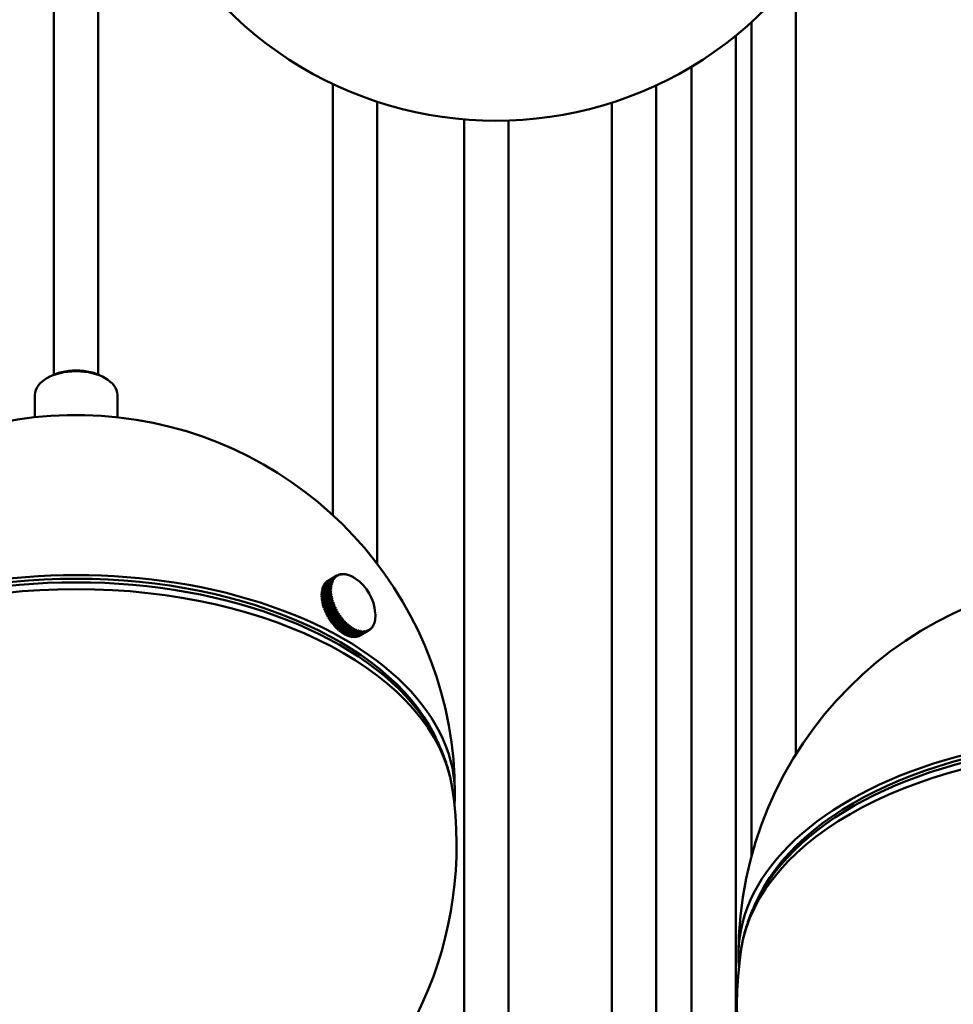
# Model space of a CAD drawing. Header units: millimetres. Extents: x 849 to 4035, y 828 to 3843.
# Tile 98 of 105: x 3631 to 3778, y 1560 to 1715. Entities that reach past the tile are written whole.
import ezdxf

# ---------------------------------------------------------------- set-up
doc = ezdxf.new("R2010")
doc.units = ezdxf.units.MM
doc.header["$LTSCALE"] = 15
doc.layers.add('Widoczne (ISO)', color=7, linetype='Continuous', lineweight=50)
doc.layers.add('Widoczne wąskie (ISO)', color=7, linetype='Continuous', lineweight=50)

msp = doc.modelspace()

# ---------------------------------------------------------------- linework, layer by layer
at = {"layer": 'Widoczne (ISO)'}
for p, q in [((3636.65, 2187.12), (3636.65, 1659.21)), ((3643.65, 2187.12), (3643.65, 1659.21)), ((3753.65, 1722.31), (3753.65, 1599.28)), ((3746.65, 1714.78), (3746.65, 1583.16)), ((3744.22, 1712.69), (3744.22, 1474.59)), ((3737.22, 1707.79), (3737.22, 1474.59)), ((3680.65, 1705.05), (3680.65, 1637.02)), ((3731.65, 1704.84), (3731.65, 1469.6)), ((3687.65, 1702.25), (3687.65, 1629.33)), ((3724.65, 1702.1), (3724.65, 1469.6)), ((3701.35, 1699.46), (3701.35, 1453.42)), ((3708.35, 1699.29), (3708.35, 1458.69)), ((3635.91, 1658.85), (3635.55, 1658.64)), ((3644.39, 1658.85), (3644.74, 1658.64)), ((3633.65, 1655.99), (3633.65, 1652.48)), ((3646.65, 1655.99), (3646.65, 1652.48)), ((3681.96, 1627.72), (3682, 1627.75)), ((3682.21, 1627.74), (3682.24, 1627.76)), ((3682.47, 1627.73), (3682.5, 1627.74)), ((3678.97, 1625.35), (3680.38, 1626.17)), ((3680.44, 1626.37), (3679.03, 1625.55)), ((3679.05, 1625.62), (3680.46, 1626.43)), ((3680.53, 1626.62), (3679.12, 1625.8)), ((3679.15, 1625.86), (3680.56, 1626.67)), ((3680.65, 1626.84), (3679.23, 1626.03)), ((3679.27, 1626.08), (3680.68, 1626.9)), ((3680.78, 1627.05), (3679.37, 1626.23)), ((3679.4, 1626.28), (3680.82, 1627.09)), ((3679.42, 1626.26), (3679.4, 1626.28)), ((3680.93, 1627.23), (3679.52, 1626.41)), ((3679.56, 1626.45), (3680.98, 1627.27)), ((3679.57, 1626.44), (3679.56, 1626.45)), ((3681.1, 1627.38), (3679.69, 1626.56)), ((3679.74, 1626.6), (3681.15, 1627.42)), ((3679.74, 1626.59), (3679.74, 1626.6)), ((3681.29, 1627.51), (3679.88, 1626.69)), ((3680.51, 1626.36), (3680.56, 1626.39)), ((3680.61, 1626.6), (3680.66, 1626.62)), ((3680.74, 1626.82), (3680.77, 1626.84)), ((3680.88, 1627.02), (3680.89, 1627.03)), ((3681.29, 1627.51), (3681.34, 1627.54)), ((3681.5, 1627.61), (3681.55, 1627.64)), ((3681.73, 1627.68), (3681.77, 1627.7)), ((3682.74, 1627.69), (3682.76, 1627.7)), ((3683.01, 1627.62), (3683.03, 1627.63)), ((3683.28, 1627.52), (3683.3, 1627.53)), ((3683.57, 1627.4), (3683.57, 1627.4)), ((3683.85, 1627.25), (3683.85, 1627.25)), ((3678.86, 1624.46), (3680.28, 1625.28)), ((3680.28, 1625.2), (3678.86, 1624.38)), ((3680.29, 1625.51), (3678.87, 1624.7)), ((3678.87, 1624.14), (3680.28, 1624.96)), ((3678.88, 1624.78), (3680.29, 1625.59)), ((3680.29, 1624.87), (3678.88, 1624.05)), ((3678.94, 1624.74), (3678.88, 1624.78)), ((3680.32, 1625.82), (3678.9, 1625)), ((3678.9, 1623.8), (3680.31, 1624.62)), ((3678.91, 1625.07), (3680.33, 1625.89)), ((3678.96, 1625.03), (3678.91, 1625.07)), ((3678.94, 1624.1), (3680.4, 1624.95)), ((3680.37, 1626.1), (3678.95, 1625.28)), ((3679.01, 1625.32), (3678.97, 1625.35)), ((3678.97, 1623.78), (3680.43, 1624.62)), ((3679.08, 1625.58), (3679.05, 1625.62)), ((3679.17, 1625.83), (3679.15, 1625.86)), ((3679.29, 1626.06), (3679.27, 1626.08)), ((3680.28, 1625.2), (3680.39, 1625.26)), ((3680.31, 1625.51), (3680.4, 1625.57)), ((3680.35, 1625.81), (3680.44, 1625.86)), ((3680.42, 1626.09), (3680.49, 1626.13)), ((3678.93, 1624.42), (3678.86, 1624.46)), ((3678.94, 1624.1), (3678.87, 1624.14)), ((3678.97, 1623.78), (3678.9, 1623.8)), ((3680.32, 1624.53), (3678.91, 1623.72)), ((3678.93, 1624.42), (3678.93, 1624.42)), ((3678.94, 1624.09), (3678.94, 1624.1)), ((3678.95, 1623.46), (3680.37, 1624.28)), ((3679.02, 1623.44), (3678.95, 1623.46)), ((3680.38, 1624.19), (3678.97, 1623.37)), ((3678.97, 1623.75), (3678.97, 1623.78)), ((3679.02, 1623.44), (3680.48, 1624.28)), ((3679.02, 1623.11), (3680.44, 1623.92)), ((3679.03, 1623.4), (3679.02, 1623.44)), ((3679.09, 1623.09), (3679.02, 1623.11)), ((3680.46, 1623.83), (3679.05, 1623.02)), ((3679.09, 1623.09), (3680.55, 1623.94)), ((3679.1, 1623.05), (3679.09, 1623.09)), ((3679.12, 1622.75), (3680.53, 1623.57)), ((3680.56, 1623.48), (3679.14, 1622.66)), ((3679.18, 1622.74), (3680.64, 1623.59)), ((3679.23, 1622.39), (3680.64, 1623.21)), ((3680.68, 1623.12), (3679.26, 1622.3)), ((3679.29, 1622.39), (3680.75, 1623.24)), ((3679.18, 1622.74), (3679.12, 1622.75)), ((3679.2, 1622.69), (3679.18, 1622.74)), ((3679.29, 1622.39), (3679.23, 1622.39)), ((3679.31, 1622.33), (3679.29, 1622.39)), ((3679.36, 1622.04), (3680.78, 1622.85)), ((3679.42, 1622.04), (3679.36, 1622.04)), ((3680.81, 1622.76), (3679.4, 1621.94)), ((3679.42, 1622.04), (3680.88, 1622.89)), ((3679.45, 1621.97), (3679.42, 1622.04)), ((3679.51, 1621.68), (3680.93, 1622.5)), ((3679.57, 1621.69), (3679.51, 1621.68)), ((3680.97, 1622.41), (3679.56, 1621.59)), ((3679.57, 1621.69), (3681.03, 1622.54)), ((3679.61, 1621.62), (3679.57, 1621.69)), ((3679.68, 1621.33), (3681.1, 1622.14)), ((3681.14, 1622.06), (3679.73, 1621.24)), ((3679.74, 1621.35), (3681.2, 1622.19)), ((3679.87, 1620.98), (3681.28, 1621.8)), ((3679.92, 1621.01), (3681.38, 1621.85)), ((3681.33, 1621.71), (3679.92, 1620.9)), ((3679.74, 1621.35), (3679.68, 1621.33)), ((3679.78, 1621.27), (3679.74, 1621.35)), ((3679.92, 1621.01), (3679.87, 1620.98)), ((3679.97, 1620.92), (3679.92, 1621.01)), ((3680.07, 1620.65), (3681.49, 1621.46)), ((3680.17, 1620.6), (3680.12, 1620.67)), ((3681.54, 1621.38), (3680.13, 1620.56)), ((3680.13, 1620.56), (3680.17, 1620.6)), ((3681.63, 1621.44), (3680.17, 1620.6)), ((3680.29, 1620.32), (3681.7, 1621.14)), ((3681.76, 1621.05), (3680.34, 1620.24)), ((3680.39, 1620.28), (3680.34, 1620.35)), ((3680.34, 1620.24), (3680.39, 1620.28)), ((3681.85, 1621.12), (3680.39, 1620.28)), ((3680.52, 1620.01), (3681.93, 1620.82)), ((3680.61, 1619.98), (3680.57, 1620.04)), ((3681.99, 1620.75), (3680.58, 1619.93)), ((3680.58, 1619.93), (3680.61, 1619.98)), ((3682.07, 1620.82), (3680.61, 1619.98)), ((3680.76, 1619.71), (3682.17, 1620.52)), ((3682.23, 1620.45), (3680.82, 1619.63)), ((3682.31, 1620.53), (3680.85, 1619.69)), ((3681.01, 1619.43), (3682.42, 1620.24)), ((3682.49, 1620.17), (3681.07, 1619.36)), ((3682.56, 1620.26), (3681.1, 1619.42)), ((3681.27, 1619.16), (3682.68, 1619.98)), ((3682.82, 1620), (3681.36, 1619.16)), ((3687.18, 1620.02), (3687.16, 1620.01)), ((3687.26, 1620.29), (3687.24, 1620.28)), ((3687.31, 1620.57), (3687.3, 1620.56)), ((3687.34, 1620.87), (3687.33, 1620.87)), ((3687.35, 1621.19), (3687.34, 1621.19)), ((3680.85, 1619.69), (3680.81, 1619.74)), ((3680.82, 1619.63), (3680.85, 1619.69)), ((3681.1, 1619.42), (3681.06, 1619.46)), ((3681.07, 1619.36), (3681.1, 1619.42)), ((3681.36, 1619.16), (3681.32, 1619.19)), ((3682.75, 1619.91), (3681.33, 1619.1)), ((3681.33, 1619.1), (3681.36, 1619.16)), ((3681.53, 1618.92), (3682.95, 1619.73)), ((3681.62, 1618.93), (3681.59, 1618.95)), ((3683.02, 1619.67), (3681.6, 1618.86)), ((3681.6, 1618.86), (3681.62, 1618.93)), ((3683.08, 1619.77), (3681.62, 1618.93)), ((3681.81, 1618.69), (3683.22, 1619.51)), ((3681.89, 1618.71), (3681.87, 1618.73)), ((3683.29, 1619.46), (3681.88, 1618.64)), ((3681.88, 1618.64), (3681.89, 1618.71)), ((3683.34, 1619.56), (3681.89, 1618.71)), ((3682.08, 1618.49), (3683.5, 1619.31)), ((3683.57, 1619.26), (3682.15, 1618.45)), ((3682.16, 1618.52), (3682.15, 1618.53)), ((3682.15, 1618.45), (3682.16, 1618.52)), ((3683.61, 1619.37), (3682.16, 1618.52)), ((3682.36, 1618.32), (3683.77, 1619.13)), ((3683.89, 1619.2), (3682.43, 1618.36)), ((3683.84, 1619.09), (3682.43, 1618.28)), ((3682.64, 1618.17), (3684.05, 1618.98)), ((3684.12, 1618.95), (3682.71, 1618.13)), ((3682.91, 1618.04), (3684.33, 1618.86)), ((3684.4, 1618.83), (3682.98, 1618.01)), ((3683.18, 1617.94), (3684.6, 1618.76)), ((3684.67, 1618.74), (3683.25, 1617.92)), ((3683.45, 1617.87), (3684.87, 1618.69)), ((3684.93, 1618.67), (3683.52, 1617.86)), ((3683.71, 1617.83), (3685.13, 1618.64)), ((3685.19, 1618.64), (3683.78, 1617.82)), ((3683.97, 1617.81), (3685.38, 1618.63)), ((3685.44, 1618.63), (3684.03, 1617.81)), ((3684.16, 1619.06), (3684.06, 1619)), ((3684.21, 1617.83), (3685.63, 1618.64)), ((3685.69, 1618.65), (3684.27, 1617.83)), ((3684.42, 1618.94), (3684.34, 1618.89)), ((3684.44, 1617.87), (3685.86, 1618.68)), ((3685.92, 1618.7), (3684.5, 1617.88)), ((3684.69, 1618.85), (3684.62, 1618.81)), ((3684.66, 1617.93), (3686.08, 1618.75)), ((3686.13, 1618.77), (3684.72, 1617.96)), ((3684.87, 1618.03), (3686.28, 1618.85)), ((3684.95, 1618.78), (3684.89, 1618.75)), ((3686.33, 1618.88), (3684.92, 1618.06)), ((3685.2, 1618.75), (3685.15, 1618.72)), ((3685.44, 1618.74), (3685.4, 1618.72)), ((3685.67, 1618.75), (3685.65, 1618.74)), ((3686.52, 1619.01), (3686.48, 1618.98)), ((3686.69, 1619.16), (3686.65, 1619.14)), ((3686.84, 1619.34), (3686.81, 1619.32)), ((3686.98, 1619.55), (3686.95, 1619.53)), ((3687.09, 1619.77), (3687.06, 1619.76)), ((3682.43, 1618.28), (3682.43, 1618.36)), ((3682.43, 1618.36), (3682.43, 1618.36)), ((3682.71, 1618.13), (3682.7, 1618.2)), ((3682.98, 1618.01), (3682.97, 1618.08)), ((3683.25, 1617.92), (3683.24, 1617.98)), ((3683.52, 1617.86), (3683.51, 1617.9)), ((3683.78, 1617.82), (3683.77, 1617.86)), ((3684.03, 1617.81), (3684.02, 1617.84)), ((3684.27, 1617.83), (3684.26, 1617.86)), ((3684.5, 1617.88), (3684.49, 1617.9)), ((3684.72, 1617.96), (3684.71, 1617.96)), ((3684.92, 1618.06), (3684.92, 1618.06)), ((3692.85, 1608.08), (3695.02, 1604.91)), ((3696.15, 1603.13), (3696.15, 1603.34)), ((3751.66, 1582.67), (3749.49, 1579.51)), ((3748.36, 1577.73), (3748.36, 1577.94))]:
    msp.add_line(p, q, dxfattribs=at)
for centre, radius, start, end in [((3706.37, 1759.25), 60, 171.2634, 8.7366), ((3640.15, 1593.09), 59.75, 0, 161.814), ((3680.1, 1621.05), 7.25, 56.6587, 57.5157), ((3680.1, 1621.05), 7.25, 4.1449, 55.8551), ((3804.36, 1567.68), 59.75, 0, 180), ((3680.1, 1621.05), 7.25, 2.4843, 3.2303), ((3640.15, 1584.92), 60, 171.2634, 8.7366), ((3804.36, 1559.52), 60, 171.2634, 8.7366)]:
    msp.add_arc(centre, radius, start, end, dxfattribs=at)
for centre, major_axis, ratio, start_param, end_param in [((3640.15, 1655.99), (-6.5, 0), 0.57735, 3.141593, 6.283185), ((3640.15, 1656.4), (-6, 0), 0.57735, 3.926991, 5.497787), ((3640.15, 1593.09), (59.75, 0), 0.57735, 6.229931, 9.478033), ((3683.81, 1623.19), (-2.5, 4.33), 0.57735, 6.056365, 6.114905), ((3680.07, 1621.05), (-0.92, 7.19), 0.793707, 5.778203, 5.79374), ((3683.81, 1623.19), (-2.5, 4.33), 0.57735, 5.977826, 6.036365), ((3680.13, 1621.05), (0.92, -7.19), 0.793707, 2.63661, 2.652147), ((3680.07, 1621.05), (-0.07, 7.25), 0.776231, 5.871199, 5.886736), ((3680.13, 1621.05), (0.07, -7.25), 0.776231, 2.729606, 2.745143), ((3683.81, 1623.19), (-2.5, 4.33), 0.57735, 5.899286, 5.957825), ((3683.87, 1623.22), (-2.46, 4.26), 0.57735, 5.957658, 5.977993), ((3680.07, 1621.05), (0.73, 7.21), 0.753969, 5.955111, 5.970648), ((3680.13, 1621.05), (0.73, 7.21), 0.753969, 5.955111, 5.970648), ((3683.81, 1623.19), (2.5, -4.33), 0.57735, 2.679153, 2.737693), ((3680.07, 1621.06), (1.45, 7.1), 0.727058, 6.029668, 6.045206), ((3640.15, 1593.09), (-58.75, 0), 0.57735, 3.3797, 6.045078), ((3682.4, 1622.38), (-2.5, 4.33), 0.57735, 0.244419, 0.302958), ((3682.4, 1622.38), (-2.5, 4.33), 0.57735, 0.165879, 0.224419), ((3682.4, 1622.38), (-2.5, 4.33), 0.57735, 0.087339, 0.145879), ((3682.4, 1622.38), (-2.5, 4.33), 0.57735, 0.0088, 0.067339), ((3683.81, 1623.19), (-2.5, 4.33), 0.57735, 0.480038, 0.538578), ((3680.11, 1621.09), (7.05, -1.68), 0.696689, 1.680809, 1.696346), ((3680.09, 1621.02), (-6.87, 2.32), 0.727948, 4.888153, 4.90369), ((3683.81, 1623.19), (-2.5, 4.33), 0.57735, 0.401499, 0.460038), ((3680.11, 1621.08), (6.87, -2.32), 0.727948, 1.746561, 1.762098), ((3680.09, 1621.02), (-6.6, 3), 0.754719, 4.962995, 4.978532), ((3683.87, 1623.22), (2.46, -4.26), 0.57735, 3.601464, 3.621798), ((3683.81, 1623.19), (-2.5, 4.33), 0.57735, 0.322959, 0.381498), ((3680.11, 1621.08), (6.6, -3), 0.754719, 1.821402, 1.83694), ((3683.87, 1623.22), (-2.46, 4.26), 0.57735, 0.381331, 0.401666), ((3680.08, 1621.02), (-6.23, 3.7), 0.776837, 5.047192, 5.06273), ((3683.81, 1623.19), (-2.5, 4.33), 0.57735, 0.244419, 0.302958), ((3680.12, 1621.08), (6.23, -3.7), 0.776837, 1.9056, 1.921137), ((3683.87, 1623.22), (-2.46, 4.26), 0.57735, 0.302791, 0.323126), ((3680.08, 1621.03), (-5.75, 4.42), 0.794165, 5.140454, 5.155991), ((3683.81, 1623.19), (-2.5, 4.33), 0.57735, 0.165879, 0.224419), ((3680.12, 1621.07), (5.75, -4.42), 0.794165, 1.998861, 2.014399), ((3683.87, 1623.22), (-2.46, 4.26), 0.57735, 0.224252, 0.244586), ((3680.08, 1621.03), (-5.15, 5.11), 0.806597, 5.241714, 5.257251), ((3683.81, 1623.19), (-2.5, 4.33), 0.57735, 0.087339, 0.145879), ((3680.12, 1621.07), (5.15, -5.11), 0.806597, 2.100122, 2.115659), ((3683.87, 1623.22), (-2.46, 4.26), 0.57735, 0.145712, 0.166046), ((3680.08, 1621.03), (-4.43, 5.74), 0.814056, 5.349006, 5.364543), ((3683.81, 1623.19), (-2.5, 4.33), 0.57735, 0.0088, 0.067339), ((3680.12, 1621.07), (4.43, -5.74), 0.814056, 2.207414, 2.222951), ((3683.87, 1623.22), (-2.46, 4.26), 0.57735, 0.067172, 0.087506), ((3680.07, 1621.04), (-3.61, 6.29), 0.816496, 5.459538, 5.475075), ((3683.81, 1623.19), (-2.5, 4.33), 0.57735, 6.213445, 6.271984), ((3680.12, 1621.06), (3.61, -6.29), 0.816496, 2.317945, 2.333482), ((3683.87, 1623.22), (-2.46, 4.26), 0.57735, 6.271817, 6.292152), ((3680.07, 1621.04), (-2.73, 6.72), 0.813902, 5.570017, 5.585554), ((3683.81, 1623.19), (-2.5, 4.33), 0.57735, 6.134905, 6.193445), ((3680.13, 1621.06), (2.73, -6.72), 0.813902, 2.428425, 2.443962), ((3683.87, 1623.22), (-2.46, 4.26), 0.57735, 6.193278, 6.213612), ((3680.07, 1621.04), (-1.82, 7.02), 0.80629, 5.677163, 5.6927), ((3680.13, 1621.06), (1.82, -7.02), 0.80629, 2.53557, 2.551107), ((3683.87, 1623.22), (-2.46, 4.26), 0.57735, 6.114738, 6.135072), ((3683.87, 1623.22), (-2.46, 4.26), 0.57735, 6.036198, 6.056532), ((3683.87, 1623.22), (-2.46, 4.26), 0.57735, 5.879118, 5.899453), ((3680.13, 1621.04), (1.45, 7.1), 0.727058, 6.029668, 6.045206), ((3683.81, 1623.19), (2.5, -4.33), 0.57735, 2.600613, 2.659153), ((3683.87, 1623.22), (-2.46, 4.26), 0.57735, 5.800579, 5.820913), ((3680.07, 1621.06), (2.09, 6.94), 0.695665, 6.09515, 6.110687), ((3683.87, 1623.22), (-2.46, 4.26), 0.57735, 5.722039, 5.742373), ((3680.13, 1621.04), (2.09, 6.94), 0.695665, 6.09515, 6.110687), ((3683.81, 1623.19), (2.5, -4.33), 0.57735, 2.522074, 2.580613), ((3680.06, 1621.06), (2.67, 6.74), 0.659983, 6.152161, 6.167698), ((3683.87, 1623.22), (-2.46, 4.26), 0.57735, 5.643499, 5.663833), ((3680.13, 1621.04), (2.67, 6.74), 0.659983, 6.152161, 6.167698), ((3683.81, 1623.19), (2.5, -4.33), 0.57735, 2.443534, 2.502073), ((3680.06, 1621.07), (3.18, 6.52), 0.620232, 6.201459, 6.216996), ((3683.87, 1623.22), (-2.46, 4.26), 0.57735, 5.564959, 5.585294), ((3680.13, 1621.03), (3.18, 6.52), 0.620232, 6.201459, 6.216996), ((3683.81, 1623.19), (2.5, -4.33), 0.57735, 2.364994, 2.423533), ((3680.06, 1621.07), (3.63, 6.27), 0.576657, 6.243837, 6.259375), ((3683.87, 1623.22), (-2.46, 4.26), 0.57735, 5.486419, 5.506754), ((3680.14, 1621.03), (3.63, 6.27), 0.576657, 6.243837, 6.259375), ((3683.81, 1623.19), (2.5, -4.33), 0.57735, 2.304854, 2.344994), ((3680.06, 1621.07), (4.03, 6.02), 0.529526, 6.280052, 6.28749), ((3683.87, 1623.22), (-2.46, 4.26), 0.57735, 5.410675, 5.428214), ((3682.4, 1622.38), (-2.5, 4.33), 0.57735, 0.715658, 0.774197), ((3682.4, 1622.38), (-2.5, 4.33), 0.57735, 0.637118, 0.695658), ((3682.4, 1622.38), (-2.5, 4.33), 0.57735, 0.558578, 0.617118), ((3682.4, 1622.38), (-2.5, 4.33), 0.57735, 0.480038, 0.538578), ((3682.4, 1622.38), (-2.5, 4.33), 0.57735, 0.401499, 0.460038), ((3682.4, 1622.38), (-2.5, 4.33), 0.57735, 0.322959, 0.381498), ((3683.81, 1623.19), (-2.5, 4.33), 0.57735, 0.715658, 0.774197), ((3680.1, 1621.09), (7.25, -0.01), 0.578043, 1.53145, 1.546987), ((3680.1, 1621.01), (-7.25, 0.01), 0.578043, 4.673042, 4.68858), ((3683.81, 1623.19), (-2.5, 4.33), 0.57735, 0.794198, 0.852737), ((3680.1, 1621.09), (7.23, 0.47), 0.531017, 1.495057, 1.510595), ((3683.81, 1623.19), (-2.5, 4.33), 0.57735, 0.637118, 0.695658), ((3680.1, 1621.09), (7.23, -0.52), 0.621505, 1.574028, 1.589565), ((3680.1, 1621.01), (-7.23, 0.52), 0.621505, 4.715621, 4.731158), ((3680.1, 1621.01), (-7.23, -0.47), 0.531017, 4.63665, 4.652187), ((3683.81, 1623.19), (-2.5, 4.33), 0.57735, 0.872737, 0.931277), ((3680.09, 1621.09), (7.19, 0.91), 0.480717, 1.464165, 1.479702), ((3680.09, 1621.01), (-7.17, 1.08), 0.661135, 4.765143, 4.78068), ((3683.81, 1623.19), (-2.5, 4.33), 0.57735, 0.558578, 0.617118), ((3680.11, 1621.09), (7.17, -1.08), 0.661135, 1.62355, 1.639088), ((3680.09, 1621.02), (-7.05, 1.68), 0.696689, 4.822402, 4.837939), ((3683.87, 1623.22), (2.46, -4.26), 0.57735, 3.915623, 3.935957), ((3683.87, 1623.22), (2.46, -4.26), 0.57735, 3.837083, 3.857418), ((3683.87, 1623.22), (2.46, -4.26), 0.57735, 3.994163, 4.014497), ((3683.87, 1623.22), (2.46, -4.26), 0.57735, 3.758543, 3.778878), ((3683.87, 1623.22), (2.46, -4.26), 0.57735, 4.072703, 4.093037), ((3683.87, 1623.22), (2.46, -4.26), 0.57735, 3.680003, 3.700338), ((3682.4, 1622.38), (-2.5, 4.33), 0.57735, 0.794198, 0.852737), ((3682.4, 1622.38), (-2.5, 4.33), 0.57735, 0.872737, 0.931277), ((3682.4, 1622.38), (-2.5, 4.33), 0.57735, 0.951277, 1.009817), ((3682.4, 1622.38), (-2.5, 4.33), 0.57735, 1.029817, 1.088357), ((3680.11, 1621.01), (-7.19, -0.91), 0.480717, 4.605758, 4.621295), ((3683.81, 1623.19), (-2.5, 4.33), 0.57735, 0.951277, 1.009817), ((3680.09, 1621.09), (7.13, 1.32), 0.427454, 1.438174, 1.453712), ((3680.11, 1621.01), (-7.13, -1.32), 0.427454, 4.579767, 4.595304), ((3683.81, 1623.19), (-2.5, 4.33), 0.57735, 1.029817, 1.088357), ((3680.09, 1621.1), (7.05, 1.7), 0.371555, 1.416578, 1.432115), ((3680.11, 1621.01), (-7.05, -1.7), 0.371555, 4.558171, 4.573708), ((3683.81, 1623.19), (-2.5, 4.33), 0.57735, 1.108357, 1.166896), ((3683.87, 1623.22), (2.46, -4.26), 0.57735, 4.151242, 4.171577), ((3680.09, 1621.1), (6.95, 2.06), 0.313365, 1.398955, 1.414492), ((3683.87, 1623.22), (2.46, -4.26), 0.57735, 4.229782, 4.250117), ((3680.11, 1621), (-6.95, -2.06), 0.313365, 4.540547, 4.556084), ((3683.81, 1623.19), (-2.5, 4.33), 0.57735, 1.186897, 1.245436), ((3683.87, 1623.22), (2.46, -4.26), 0.57735, 4.308322, 4.328656), ((3680.08, 1621.1), (6.84, 2.4), 0.253243, 1.384963, 1.400501), ((3680.12, 1621), (-6.84, -2.4), 0.253243, 4.526556, 4.542093), ((3683.81, 1623.19), (-2.5, 4.33), 0.57735, 1.265437, 1.323976), ((3683.87, 1623.22), (2.46, -4.26), 0.57735, 4.386862, 4.407196), ((3682.4, 1622.38), (-2.5, 4.33), 0.57735, 1.108357, 1.166896), ((3682.4, 1622.38), (-2.5, 4.33), 0.57735, 1.186897, 1.245436), ((3682.4, 1622.38), (-2.5, 4.33), 0.57735, 1.265437, 1.323976), ((3682.4, 1622.38), (-2.5, 4.33), 0.57735, 1.343976, 1.402516), ((3682.4, 1622.38), (-2.5, 4.33), 0.57735, 1.422516, 1.481056), ((3680.08, 1621.1), (6.72, 2.72), 0.19156, 1.374336, 1.389874), ((3680.12, 1621), (-6.72, -2.72), 0.19156, 4.515929, 4.531466), ((3683.81, 1623.19), (-2.5, 4.33), 0.57735, 1.343976, 1.402516), ((3683.87, 1623.22), (2.46, -4.26), 0.57735, 4.465402, 4.485736), ((3680.08, 1621.1), (6.58, 3.03), 0.128696, 1.366872, 1.38241), ((3680.12, 1621.01), (-6.58, -3.03), 0.128696, 4.508465, 4.524002), ((3683.81, 1623.19), (-2.5, 4.33), 0.57735, 1.422516, 1.481056), ((3683.87, 1623.22), (2.46, -4.26), 0.57735, 4.543941, 4.564276), ((3680.08, 1621.09), (6.44, 3.33), 0.065039, 1.362431, 1.377969), ((3680.12, 1621.01), (-6.44, -3.33), 0.065039, 4.504024, 4.519561), ((3683.81, 1623.19), (-2.5, 4.33), 0.57735, 1.501056, 1.559596), ((3683.87, 1623.22), (2.46, -4.26), 0.57735, 4.622481, 4.642816), ((3680.07, 1621.09), (6.28, 3.62), 0.00098, 1.360931, 1.376468), ((3680.12, 1621.01), (-6.28, -3.62), 0.00098, 4.502523, 4.51806), ((3683.81, 1623.19), (-2.5, 4.33), 0.57735, 1.579596, 1.638135), ((3683.87, 1623.22), (2.46, -4.26), 0.57735, 4.701021, 4.721356), ((3680.07, 1621.09), (6.11, 3.9), 0.063084, 4.905306, 4.920843), ((3683.87, 1623.22), (2.46, -4.26), 0.57735, 4.779561, 4.799895), ((3683.87, 1623.22), (-2.46, 4.26), 0.57735, 3.994163, 4.014103), ((3682.4, 1622.38), (-2.5, 4.33), 0.57735, 1.501056, 1.559596), ((3682.4, 1622.38), (-2.5, 4.33), 0.57735, 1.579596, 1.638135), ((3682.4, 1622.38), (-2.5, 4.33), 0.57735, 1.658136, 1.716675), ((3682.4, 1622.38), (-2.5, 4.33), 0.57735, 1.736675, 1.795215), ((3680.13, 1621.01), (-6.11, -3.9), 0.063084, 1.763713, 1.77925), ((3683.81, 1623.19), (-2.5, 4.33), 0.57735, 1.658136, 1.716675), ((3680.07, 1621.09), (5.93, 4.18), 0.12676, 4.900956, 4.916493), ((3680.13, 1621.01), (-5.93, -4.18), 0.12676, 1.759363, 1.7749), ((3683.81, 1623.19), (-2.5, 4.33), 0.57735, 1.736675, 1.795215), ((3683.87, 1623.22), (2.46, -4.26), 0.57735, 4.858101, 4.878435), ((3680.07, 1621.09), (5.72, 4.45), 0.189654, 4.893586, 4.909123), ((3680.13, 1621.01), (-5.72, -4.45), 0.189654, 1.751993, 1.767531), ((3683.81, 1623.19), (-2.5, 4.33), 0.57735, 1.815215, 1.873755), ((3683.87, 1623.22), (2.46, -4.26), 0.57735, 4.936641, 4.956975), ((3680.07, 1621.09), (5.51, 4.72), 0.251379, 4.883058, 4.898596), ((3680.13, 1621.01), (-5.51, -4.72), 0.251379, 1.741466, 1.757003), ((3683.81, 1623.19), (-2.5, 4.33), 0.57735, 1.893755, 1.952295), ((3683.87, 1623.22), (2.46, -4.26), 0.57735, 5.01518, 5.035515), ((3680.07, 1621.08), (5.27, 4.98), 0.311554, 4.869174, 4.884711), ((3680.13, 1621.02), (-5.27, -4.98), 0.311554, 1.727581, 1.743118), ((3683.81, 1623.19), (-2.5, 4.33), 0.57735, 1.972295, 2.030834), ((3683.87, 1623.22), (2.46, -4.26), 0.57735, 5.09372, 5.114055), ((3680.07, 1621.08), (5, 5.25), 0.369808, 4.851666, 4.867203), ((3683.87, 1623.22), (2.46, -4.26), 0.57735, 5.17226, 5.192594), ((3680.13, 1621.02), (-5, -5.25), 0.369808, 1.710073, 1.72561), ((3683.81, 1623.19), (2.5, -4.33), 0.57735, 0.401499, 0.460038), ((3683.87, 1623.22), (-2.46, 4.26), 0.57735, 3.601464, 3.621798), ((3680.09, 1621.02), (6.87, -2.32), 0.727948, 0.240122, 0.255659), ((3683.81, 1623.19), (2.5, -4.33), 0.57735, 0.480038, 0.538578), ((3680.11, 1621.08), (6.87, -2.32), 0.727948, 0.240122, 0.255659), ((3683.87, 1623.22), (-2.46, 4.26), 0.57735, 3.680003, 3.700338), ((3680.09, 1621.02), (7.05, -1.68), 0.696689, 0.174371, 0.189908), ((3680.11, 1621.09), (7.05, -1.68), 0.696689, 0.174371, 0.189908), ((3683.81, 1623.19), (2.5, -4.33), 0.57735, 0.558578, 0.617118), ((3683.87, 1623.22), (-2.46, 4.26), 0.57735, 3.758543, 3.778878), ((3680.09, 1621.01), (7.17, -1.08), 0.661135, 0.117112, 0.132649), ((3683.81, 1623.19), (2.5, -4.33), 0.57735, 0.637118, 0.695658), ((3680.11, 1621.09), (7.17, -1.08), 0.661135, 0.117112, 0.132649), ((3683.87, 1623.22), (-2.46, 4.26), 0.57735, 3.837083, 3.857418), ((3680.1, 1621.01), (7.23, -0.52), 0.621505, 0.06759, 0.083127), ((3680.1, 1621.01), (7.23, 0.47), 0.531017, 6.278863, 6.287342), ((3683.81, 1623.19), (2.5, -4.33), 0.57735, 0.794198, 0.836738), ((3683.87, 1623.22), (-2.46, 4.26), 0.57735, 3.915623, 3.935957), ((3680.1, 1621.09), (7.25, -0.01), 0.578043, 0.025011, 0.040549), ((3680.1, 1621.01), (7.25, -0.01), 0.578043, 0.025011, 0.040549), ((3683.81, 1623.19), (2.5, -4.33), 0.57735, 0.715658, 0.774197), ((3680.1, 1621.09), (7.23, -0.52), 0.621505, 0.06759, 0.083127), ((3682.4, 1622.38), (-2.5, 4.33), 0.57735, 1.815215, 1.873755), ((3682.4, 1622.38), (-2.5, 4.33), 0.57735, 1.893755, 1.952295), ((3682.4, 1622.38), (-2.5, 4.33), 0.57735, 1.972295, 2.030834), ((3682.4, 1622.38), (-2.5, 4.33), 0.57735, 2.050835, 2.109374), ((3682.4, 1622.38), (-2.5, 4.33), 0.57735, 2.129375, 2.187914), ((3682.4, 1622.38), (-2.5, 4.33), 0.57735, 2.207914, 2.266454), ((3682.4, 1622.38), (-2.5, 4.33), 0.57735, 2.286454, 2.344994), ((3683.81, 1623.19), (-2.5, 4.33), 0.57735, 2.050835, 2.109374), ((3680.07, 1621.08), (4.71, 5.51), 0.425782, 4.830197, 4.845734), ((3683.87, 1623.22), (2.46, -4.26), 0.57735, 5.2508, 5.271134), ((3680.13, 1621.02), (-4.71, -5.51), 0.425782, 1.688604, 1.704141), ((3683.81, 1623.19), (-2.5, 4.33), 0.57735, 2.129375, 2.187914), ((3680.06, 1621.08), (4.39, 5.77), 0.479131, 4.804348, 4.819885), ((3683.87, 1623.22), (2.46, -4.26), 0.57735, 5.32934, 5.349674), ((3680.13, 1621.02), (-4.39, -5.77), 0.479131, 1.662755, 1.678292), ((3683.81, 1623.19), (-2.5, 4.33), 0.57735, 2.207914, 2.266454), ((3680.06, 1621.07), (4.03, 6.02), 0.529526, 4.773614, 4.789151), ((3683.87, 1623.22), (2.46, -4.26), 0.57735, 5.407879, 5.428214), ((3680.13, 1621.03), (-4.03, -6.02), 0.529526, 1.632021, 1.647558), ((3683.81, 1623.19), (-2.5, 4.33), 0.57735, 2.286454, 2.344994), ((3680.06, 1621.07), (3.63, 6.27), 0.576657, 4.737399, 4.752936), ((3683.87, 1623.22), (2.46, -4.26), 0.57735, 5.486419, 5.506754), ((3680.14, 1621.03), (-3.63, -6.27), 0.576657, 1.595806, 1.611344), ((3683.81, 1623.19), (-2.5, 4.33), 0.57735, 2.364994, 2.423533), ((3680.06, 1621.07), (3.18, 6.52), 0.620232, 4.695021, 4.710558), ((3683.87, 1623.22), (2.46, -4.26), 0.57735, 5.564959, 5.585294), ((3680.13, 1621.03), (-3.18, -6.52), 0.620232, 1.553428, 1.568965), ((3683.81, 1623.19), (-2.5, 4.33), 0.57735, 2.443534, 2.502073), ((3680.06, 1621.06), (2.67, 6.74), 0.659983, 4.645722, 4.66126), ((3683.87, 1623.22), (2.46, -4.26), 0.57735, 5.643499, 5.663833), ((3680.13, 1621.04), (-2.67, -6.74), 0.659983, 1.50413, 1.519667), ((3683.81, 1623.19), (-2.5, 4.33), 0.57735, 2.522074, 2.580613), ((3680.07, 1621.06), (2.09, 6.94), 0.695665, 4.588712, 4.604249), ((3683.87, 1623.22), (2.46, -4.26), 0.57735, 5.722039, 5.742373), ((3680.13, 1621.04), (-2.09, -6.94), 0.695665, 1.447119, 1.462656), ((3683.81, 1623.19), (-2.5, 4.33), 0.57735, 2.600613, 2.659153), ((3680.07, 1621.06), (1.45, 7.1), 0.727058, 4.52323, 4.538767), ((3683.87, 1623.22), (2.46, -4.26), 0.57735, 5.800579, 5.820913), ((3680.13, 1621.04), (-1.45, -7.1), 0.727058, 1.381638, 1.397175), ((3683.81, 1623.19), (-2.5, 4.33), 0.57735, 2.679153, 2.737693), ((3680.07, 1621.05), (0.73, 7.21), 0.753969, 4.448672, 4.46421), ((3683.87, 1623.22), (2.46, -4.26), 0.57735, 5.879118, 5.899453), ((3680.13, 1621.05), (-0.73, -7.21), 0.753969, 1.30708, 1.322617), ((3683.81, 1623.19), (2.5, -4.33), 0.57735, 5.899286, 5.957825), ((3680.07, 1621.05), (-0.07, 7.25), 0.776231, 4.36476, 4.380297), ((3683.87, 1623.22), (2.46, -4.26), 0.57735, 5.957658, 5.977993), ((3680.13, 1621.05), (0.07, -7.25), 0.776231, 1.223168, 1.238705), ((3683.81, 1623.19), (2.5, -4.33), 0.57735, 5.977826, 6.036365), ((3680.07, 1621.05), (-0.92, 7.19), 0.793707, 4.271764, 4.287302), ((3683.87, 1623.22), (2.46, -4.26), 0.57735, 6.036198, 6.056532), ((3680.13, 1621.05), (0.92, -7.19), 0.793707, 1.130172, 1.145709), ((3683.81, 1623.19), (2.5, -4.33), 0.57735, 6.056365, 6.114905), ((3680.07, 1621.04), (-1.82, 7.02), 0.80629, 4.170724, 4.186261), ((3683.87, 1623.22), (2.46, -4.26), 0.57735, 6.114738, 6.135072), ((3680.13, 1621.06), (1.82, -7.02), 0.80629, 1.029132, 1.044669), ((3683.81, 1623.19), (2.5, -4.33), 0.57735, 6.134905, 6.193445), ((3680.07, 1621.04), (-2.73, 6.72), 0.813902, 4.063579, 4.079116), ((3683.87, 1623.22), (2.46, -4.26), 0.57735, 6.193278, 6.213612), ((3680.13, 1621.06), (2.73, -6.72), 0.813902, 0.921986, 0.937523), ((3683.81, 1623.19), (2.5, -4.33), 0.57735, 6.213445, 6.271984), ((3680.07, 1621.04), (-3.61, 6.29), 0.816496, 3.953099, 3.968636), ((3683.87, 1623.22), (2.46, -4.26), 0.57735, 6.271817, 6.292152), ((3680.12, 1621.06), (3.61, -6.29), 0.816496, 0.811507, 0.827044), ((3683.81, 1623.19), (2.5, -4.33), 0.57735, 0.0088, 0.067339), ((3680.08, 1621.03), (-4.43, 5.74), 0.814056, 3.842568, 3.858105), ((3683.87, 1623.22), (2.46, -4.26), 0.57735, 0.067172, 0.087506), ((3683.81, 1623.19), (2.5, -4.33), 0.57735, 0.087339, 0.145879), ((3680.12, 1621.07), (4.43, -5.74), 0.814056, 0.700975, 0.716512), ((3680.08, 1621.03), (-5.15, 5.11), 0.806597, 3.735276, 3.750813), ((3683.87, 1623.22), (2.46, -4.26), 0.57735, 0.145712, 0.166046), ((3683.81, 1623.19), (2.5, -4.33), 0.57735, 0.165879, 0.224419), ((3680.12, 1621.07), (5.15, -5.11), 0.806597, 0.593683, 0.60922), ((3683.87, 1623.22), (2.46, -4.26), 0.57735, 0.224252, 0.244586), ((3680.08, 1621.03), (-5.75, 4.42), 0.794165, 3.634016, 3.649553), ((3683.81, 1623.19), (2.5, -4.33), 0.57735, 0.244419, 0.302958), ((3680.12, 1621.07), (5.75, -4.42), 0.794165, 0.492423, 0.50796), ((3680.08, 1621.02), (-6.23, 3.7), 0.776837, 3.540754, 3.556291), ((3683.87, 1623.22), (2.46, -4.26), 0.57735, 0.302791, 0.323126), ((3683.81, 1623.19), (2.5, -4.33), 0.57735, 0.322959, 0.381498), ((3680.12, 1621.08), (6.23, -3.7), 0.776837, 0.399161, 0.414699), ((3683.87, 1623.22), (2.46, -4.26), 0.57735, 0.381331, 0.401666), ((3680.09, 1621.02), (6.6, -3), 0.754719, 0.314964, 0.330501), ((3680.11, 1621.08), (6.6, -3), 0.754719, 0.314964, 0.330501), ((3682.4, 1622.38), (-2.5, 4.33), 0.57735, 2.364994, 2.423533), ((3682.4, 1622.38), (-2.5, 4.33), 0.57735, 2.443534, 2.502073), ((3682.4, 1622.38), (-2.5, 4.33), 0.57735, 2.522074, 2.580613), ((3682.4, 1622.38), (-2.5, 4.33), 0.57735, 2.600613, 2.659153), ((3682.4, 1622.38), (-2.5, 4.33), 0.57735, 2.679153, 2.737693), ((3682.4, 1622.38), (2.5, -4.33), 0.57735, 5.899286, 5.957825), ((3682.4, 1622.38), (2.5, -4.33), 0.57735, 5.977826, 6.036365), ((3682.4, 1622.38), (2.5, -4.33), 0.57735, 6.056365, 6.114905), ((3682.4, 1622.38), (2.5, -4.33), 0.57735, 6.134905, 6.193445), ((3682.4, 1622.38), (2.5, -4.33), 0.57735, 6.213445, 6.271984), ((3804.36, 1567.68), (59.75, 0), 0.57735, 6.229931, 9.478033), ((3804.36, 1567.68), (-58.75, 0), 0.57735, 3.3797, 6.045078)]:
    msp.add_ellipse(centre, major_axis=major_axis, ratio=ratio, start_param=start_param, end_param=end_param, dxfattribs=at)
for points, knots in [([(3695.02, 1604.91), (3695.48, 1604.24), (3695.91, 1603.56), (3696.7, 1602.17), (3697.07, 1601.46), (3697.74, 1600.02), (3698.04, 1599.29), (3698.57, 1597.82), (3698.79, 1597.07), (3699.18, 1595.56), (3699.33, 1594.8), (3699.45, 1594.03)], [5.1209222, 5.1209222, 5.1209222, 5.1209222, 5.1785966, 5.1785966, 5.2362711, 5.2362711, 5.2939456, 5.2939456, 5.3516201, 5.3516201, 5.4092945, 5.4092945, 5.4092945, 5.4092945]), ([(3745.05, 1568.63), (3745.17, 1569.4), (3745.32, 1570.16), (3745.71, 1571.67), (3745.94, 1572.41), (3746.47, 1573.89), (3746.77, 1574.62), (3747.43, 1576.05), (3747.8, 1576.76), (3748.6, 1578.15), (3749.03, 1578.84), (3749.49, 1579.51)], [1.3974895, 1.3974895, 1.3974895, 1.3974895, 1.455164, 1.455164, 1.5128385, 1.5128385, 1.570513, 1.570513, 1.6281874, 1.6281874, 1.6858619, 1.6858619, 1.6858619, 1.6858619])]:
    msp.add_open_spline(points, degree=3, knots=knots, dxfattribs=at)
at = {"layer": 'Widoczne wąskie (ISO)'}
for centre, major_axis, start_param, end_param in [((3640.15, 1592.37), (59.01, 0), 0.376865, 2.764728), ((3640.15, 1591), (-59.54, 0), 3.230085, 6.194693), ((3640.15, 1598.1), (56, 0), 0.225936, 0.249702), ((3804.36, 1565.59), (-59.54, 0), 3.230085, 6.194693), ((3804.36, 1566.97), (59.01, 0), 0.376865, 2.764728), ((3804.36, 1572.69), (-56, 0), 6.033483, 6.057249)]:
    msp.add_ellipse(centre, major_axis=major_axis, ratio=0.57735, start_param=start_param, end_param=end_param, dxfattribs=at)

doc.saveas('drawing.dxf')
